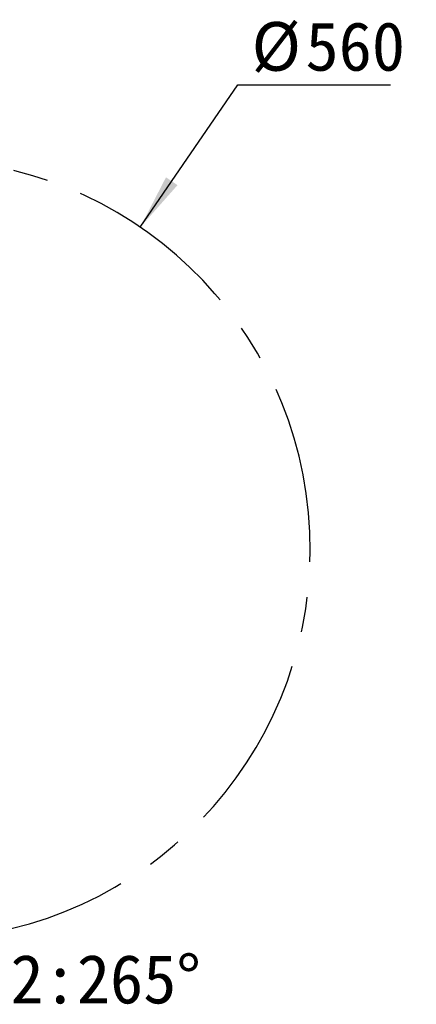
# Model space of a CAD drawing. Header units: millimetres. Extents: x -55 to 731, y 0 to 297.
# Tile 10 of 19: x 152 to 180, y 162 to 233. Entities that reach past the tile are written whole.
import ezdxf

# ---------------------------------------------------------------- set-up
doc = ezdxf.new("R2010")
doc.units = ezdxf.units.MM
doc.linetypes.add('CENTERX2', pattern=[20.32, 12.7, -2.54, 2.54, -2.54])
doc.layers.add('中心线层', color=6, linetype='CENTERX2', lineweight=25)
doc.layers.add('标注层', color=150, linetype='Continuous')
doc.styles.add('SLDTEXTSTYLE0', font='仿宋_GB2312')
doc.dimstyles.new('SLDDIMSTYLE0', dxfattribs={"dimtxt": 3.5, "dimasz": 4, "dimexe": 0, "dimexo": 0.0625, "dimgap": 0.875, "dimtad": 0, "dimtih": 1, "dimtoh": 1, "dimlfac": 10, "dimrnd": 1e-09, "dimzin": 12, "dimdsep": 46, "dimtxsty": 'SLDTEXTSTYLE0', "dimsah": 1, "dimcen": 0, "dimadec": 0, "dimazin": 3, "dimtfac": 1, "dimtdec": 3, "dimtofl": 0, "dimtmove": 0, "dimatfit": 3, "dimfxl": 0, "dimfrac": 2, "dimtolj": 1, "dimtzin": 12, "dimarcsym": 0})

# ---------------------------------------------------------------- blocks, each defined once
blk = doc.blocks.new('_D')
at = {"layer": '标注层'}
for p, q in [((160.535, 218.106), (167.525, 228.328)), ((167.525, 228.328), (178.505, 228.328))]:
    blk.add_line(p, q, dxfattribs=at)
blk.add_solid([(160.535, 218.106), (163.206, 221.126), (162.38, 221.69)], dxfattribs=at)
at = {"layer": '标注层', "char_height": 3.5, "attachment_point": 1, "style": 'SLDTEXTSTYLE0'}
for s, insert in [('%%c', (168.525, 232.84)), ('560', (172.395, 232.84))]:
    blk.add_mtext(s, dxfattribs=dict(at, insert=insert))

msp = doc.modelspace()

# ---------------------------------------------------------------- linework, layer by layer
at = {"layer": '中心线层', "linetype": 'CENTERX2'}
msp.add_arc((144.7302, 194.9936), 28, 275, 265, dxfattribs=at)

# ---------------------------------------------------------------- texts
at = {"layer": '标注层', "insert": (148.8394, 165.8884), "char_height": 3.5, "attachment_point": 1, "style": 'SLDTEXTSTYLE0'}
msp.add_mtext('J2:265°', dxfattribs=at)

# ---------------------------------------------------------------- dimensions: what is measured, and where the dimension line sits
at = {"layer": '标注层'}
dim = msp.add_radius_dim(center=(144.7302, 194.9936), mpoint=(160.5352, 218.1064), text='%%c560', dimstyle='SLDDIMSTYLE0', override={"dimpost": '<>'}, dxfattribs=at)
dim.commit()
dim.dimension.update_dxf_attribs({"geometry": '_D', "text_midpoint": (173.5152, 230.3647), "dimtype": 164})

doc.saveas('drawing.dxf')
